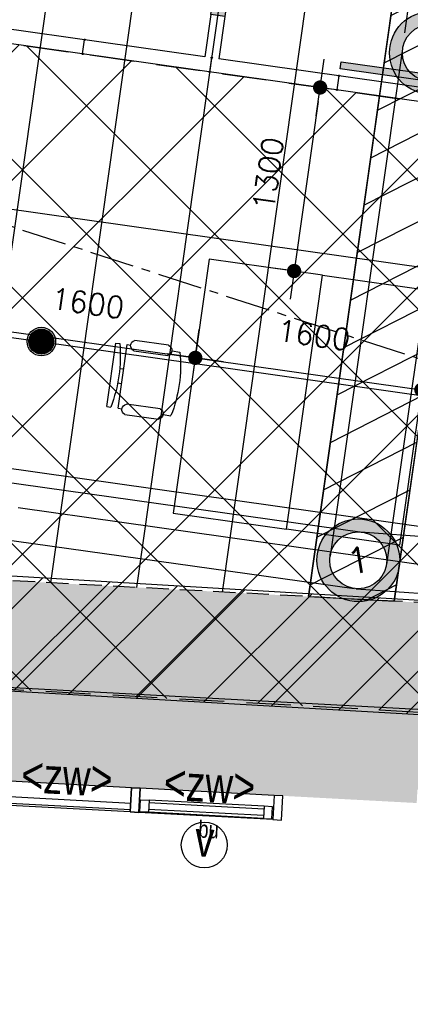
# Model space of a CAD drawing. Header units: millimetres. Extents: x -4106 to 114694, y -37499 to 54647.
# Tile 6 of 109: x 28315 to 31051, y 19017 to 25922. Entities that reach past the tile are written whole.
import ezdxf
from ezdxf.enums import TextEntityAlignment as Align

# ---------------------------------------------------------------- set-up
doc = ezdxf.new("R2010")
doc.units = ezdxf.units.MM
doc.header["$LTSCALE"] = 50
for name, pattern in [('B0301', [25, 12.5, -6.25, 0, -6.25]), ('B0702', [4.6875, 3.125, -1.5625]), ('XREF_05-werkset$0$B0702', [4.6875, 3.125, -1.5625]), ('XREF_STRAMIEN$0$B0201', [50, 31.25, -6.25, 6.25, -6.25])]:
    doc.linetypes.add(name, pattern=pattern)
for name, color, linetype in [('FOK_ BRANDSLANGHASPELS', 2, 'Continuous'), ('FOK_07_STRAMIEN', 13, 'B0301'), ('FOK_08---_MAATVOERING', 2, 'Continuous'), ('FOK_22_BINNENWANDEN', 2, 'Continuous'), ('FOK_22_BINNENWANDEN @ 1 VP1', 2, 'Continuous'), ('FOK_22_BINNENWANDEN @ 1 VP2', 2, 'Continuous'), ('FOK_22_BINNENWANDEN @ 1 VPModel', 2, 'Continuous'), ('FOK_82_LOS MEUBILAIR', 1, 'Continuous'), ('XREF_05-werkset$0$AI31----_BUITENKOZ', 242, 'Continuous'), ('XREF_05-werkset$0$AI31XH4-_ALUMINIUM', 242, 'Continuous'), ('XREF_05-werkset$0$AI32XI--_HOUT', 242, 'Continuous'), ('XREF_05-werkset$0$AL$1A---_ALGEMEEN', 7, 'Continuous'), ('XREF_05-werkset$0$AL31----_BUITENKOZ', 2, 'Continuous'), ('XREF_05-werkset$0$AL31XH4-_ALUMINIUM', 2, 'Continuous'), ('XREF_05-werkset$0$ALR3OR3-_OPPR30', 242, 'Continuous'), ('XREF_05-werkset$0$AT$1A---_ALGEMEEN', 7, 'Continuous'), ('XREF_05-werkset$0$AT$8A---_HULPLIJNEN', 241, 'Continuous'), ('XREF_05_PLAFOND$0$AA00VV4-_SOLID252', 254, 'Continuous'), ('XREF_05_PLAFOND$0$AA45----_PLAFONDAFW', 1, 'Continuous'), ('XREF_05_PLAFOND$0$AI45----_PLAFONDAFW', 2, 'Continuous'), ('XREF_05_Sprinkler installatie$0$verzonken sprinkler', 6, 'Continuous'), ('XREF_05_Sprinkler installatie$0$WL524---', 4, 'Continuous'), ('XREF_05_Sprinkler installatie$0$WL6516--', 4, 'Continuous'), ('XREF_05_Vloergoot installaties$0$EL6131--_VG', 3, 'Continuous'), ('XREF_05_Vloergoot installaties$0$EL6222--', 3, 'Continuous'), ('XREF_STRAMIEN$0$AL$7A---_STRAMIEN', 1, 'XREF_STRAMIEN$0$B0201')]:
    doc.layers.add(name, color=color, linetype=linetype)
doc.styles.add('FOK-DIM', font='romans.shx')
doc.styles.add('XREF_05-werkset$0$00_100', font='ABTPR.SHX', dxfattribs={"width": 0.8, "height": 120})
doc.styles.add('XREF_05-werkset$0$02_100', font='ABTPR.SHX', dxfattribs={"width": 0.8, "height": 250})
doc.styles.add('XREF_05_Sprinkler installatie$0$Standard', font='txt')
doc.styles.add('XREF_05_Vloergoot installaties$0$BURO-018', font='simplex.shx', dxfattribs={"height": 180})
doc.dimstyles.new('FOK-100', dxfattribs={"dimscale": 100, "dimtxt": 1.5, "dimasz": 1, "dimexe": 2, "dimexo": 0, "dimgap": 2, "dimtad": 1, "dimdec": 0, "dimzin": 11, "dimdsep": 46, "dimtxsty": 'FOK-DIM', "dimblk1": 'DOT', "dimblk2": 'DOT', "dimsah": 1, "dimcen": 2.5, "dimclrd": 256, "dimclre": 256, "dimclrt": 256, "dimadec": 0, "dimazin": 0, "dimtfac": 1, "dimtdec": 0, "dimtix": 1, "dimtmove": 2, "dimatfit": 3, "dimldrblk": 'DOT', "dimfxl": 2, "dimtolj": 1, "dimtzin": 0, "dimarcsym": 0})

# ---------------------------------------------------------------- blocks, each defined once
blk = doc.blocks.new('XREF_05-werkset$0$V-K-39-003X_B09145W02')
at = {"color": 0, "linetype": 'ByBlock'}
blk.add_lwpolyline([(60, 9), (60, -161), (0, -161), (0, 9)], close=True, dxfattribs=at)
blk = doc.blocks.new('XREF_05-werkset$0$V-K-39-003S_B09145W02')
at = {"color": 0, "linetype": 'ByBlock'}
blk.add_lwpolyline([(-60, 9), (-60, -161), (0, -161), (0, 9)], close=True, dxfattribs=at)
blk = doc.blocks.new('XREF_05-werkset$0$V-K-39-005X_B09145W02')
at = {"color": 0}
blk.add_lwpolyline([(67, 0), (67, -85), (0, -85), (0, 0)], close=True, dxfattribs=at)
blk = doc.blocks.new('XREF_05-werkset$0$V-K-39-005S_B09145W02')
at = {"color": 0}
blk.add_lwpolyline([(-67, 0), (-67, -85), (0, -85), (0, 0)], close=True, dxfattribs=at)
blk = doc.blocks.new('XREF_05-werkset$0$V-H-31-00JS_B09145W02')
at = {"layer": 'XREF_05-werkset$0$AI31XH4-_ALUMINIUM'}
for p, q in [((-60, 89.5), (-1000, 89.5)), ((-127, 9.5), (-933, 9.5)), ((-60, -80.5), (-1000, -80.5)), ((-127, -75.5), (-933, -75.5))]:
    blk.add_line(p, q, dxfattribs=at)
at = {"layer": 'XREF_05-werkset$0$AL$1A---_ALGEMEEN'}
blk.add_circle((-530, -284), 161, dxfattribs=at)
at = {"layer": 'XREF_05-werkset$0$AL31XH4-_ALUMINIUM'}
for p, q in [((-127, -10.5), (-933, -10.5)), ((-127, -55.5), (-933, -55.5))]:
    blk.add_line(p, q, dxfattribs=at)
for name, p in [('XREF_05-werkset$0$V-K-39-003X_B09145W02', (-1060, 80.5)), ('XREF_05-werkset$0$V-K-39-003S_B09145W02', (0, 80.5))]:
    blk.add_blockref(name, p, dxfattribs=at)
at = {"layer": 'XREF_05-werkset$0$AL31XH4-_ALUMINIUM', "xscale": 0.8955223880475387}
for name, p in [('XREF_05-werkset$0$V-K-39-005X_B09145W02', (-993, 9.5)), ('XREF_05-werkset$0$V-K-39-005S_B09145W02', (-67, 9.5))]:
    blk.add_blockref(name, p, dxfattribs=at)
at = {"layer": 'XREF_05-werkset$0$AT$1A---_ALGEMEEN', "color": 7, "style": 'XREF_05-werkset$0$02_100', "width": 0.8}
blk.add_text('v', height=250, dxfattribs=at).set_placement((-530, -241.4), align=Align.MIDDLE_CENTER)
at = {"layer": 'XREF_05-werkset$0$AT$8A---_HULPLIJNEN', "color": 1, "style": 'XREF_05-werkset$0$00_100', "width": 0.8}
blk.add_text('bu', height=120, dxfattribs=at).set_placement((-577.2, -233.8))
blk = doc.blocks.new('XREF_05-werkset$0$V-H-31-00KS_B09145W02')
at = {"layer": 'XREF_05-werkset$0$AI31----_BUITENKOZ'}
for p, q in [((-60, 89.5), (-1000, 89.5)), ((-60, -80.5), (-1000, -80.5))]:
    blk.add_line(p, q, dxfattribs=at)
at = {"layer": 'XREF_05-werkset$0$AL31----_BUITENKOZ'}
for p, q in [((-60, -20.5), (-1000, -20.5)), ((-60, -65.5), (-1000, -65.5))]:
    blk.add_line(p, q, dxfattribs=at)
for name, p in [('XREF_05-werkset$0$V-K-39-003X_B09145W02', (-1060, 80.5)), ('XREF_05-werkset$0$V-K-39-003S_B09145W02', (0, 80.5))]:
    blk.add_blockref(name, p, dxfattribs=at)
blk = doc.blocks.new('XREF_05-werkset$0$V-H-00-007_B09145W02')
at = {"layer": 'XREF_05-werkset$0$AT$1A---_ALGEMEEN', "color": 7, "style": 'XREF_05-werkset$0$02_100', "width": 0.8}
blk.add_text('<zw>', height=250, dxfattribs=at).set_placement((0, -165.4), align=Align.CENTER)
blk = doc.blocks.new('XREF_05-werkset')
at = {"layer": 'XREF_05-werkset$0$AI32XI--_HOUT'}
blk.add_lwpolyline([(31191.2, 21079.5), (22128, 21565.5), (24131.3, 36864.7), (96260.6, 36864.7), (87026.7, -28343), (68249.8, -22249.2)], dxfattribs=at)
at = {"layer": 'XREF_05-werkset$0$ALR3OR3-_OPPR30', "linetype": 'XREF_05-werkset$0$B0702'}
blk.add_lwpolyline([(60436.3, 20098.9), (31231.4, 21828.4), (22996.8, 22270), (24807, 36094.7), (95373.9, 36094.7), (86392.8, -27327.7), (68973.9, -21674.7), (69214.5, 10715.9, 0.399143)], format="xyb", close=True, dxfattribs=at)
for name, p, rotation in [('XREF_05-werkset$0$V-H-00-007_B09145W02', (28648.9, 20653.8), 356.9399999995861), ('XREF_05-werkset$0$V-H-00-007_B09145W02', (29647.5, 20600.4), 356.9399999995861), ('XREF_05-werkset$0$V-H-31-00KS_B09145W02', (29154.2, 20443.2), 356.9304614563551), ('XREF_05-werkset$0$V-H-31-00JS_B09145W02', (30152.8, 20389.6), 356.9304614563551)]:
    blk.add_blockref(name, p, dxfattribs=dict(rotation=rotation))
blk = doc.blocks.new('XREF_STRAMIEN')
at = {"layer": 'XREF_STRAMIEN$0$AL$7A---_STRAMIEN', "ltscale": 0.2}
blk.add_line((4081.1, 32318.5), (99881.1, 1228.2), dxfattribs=at)
blk = doc.blocks.new('XREF_05_PLAFOND')
at = {"layer": 'XREF_05_PLAFOND$0$AA00VV4-_SOLID252'}
h = blk.add_hatch(color=256, dxfattribs=at)
edge = h.paths.add_edge_path(flags=16)
edge.add_line((31231.4, 21828.4), (22996.8, 22270))
edge.add_line((22996.8, 22270), (24807, 36094.7))
edge.add_line((24807, 36094.7), (95373.9, 36094.7))
edge.add_line((95373.9, 36094.7), (86392.8, -27327.7))
edge.add_line((86392.8, -27327.7), (68973.9, -21674.7))
edge.add_line((68973.9, -21674.7), (69214.5, 10715.9))
edge.add_arc((59884.7, 10785.2), 9330, 359.57452, 446.61078)
edge.add_line((60436.3, 20098.9), (31231.4, 21828.4))
edge = h.paths.add_edge_path()
edge.add_line((31161.2, 20520.3), (31177.8, 20829.9))
edge.add_line((31177.8, 20829.9), (60377.7, 19100.6))
edge.add_arc((59884.7, 10785.2), 8330, -0.42547, 86.60747, ccw=False)
edge.add_line((68214.5, 10723.3), (67969.2, -22304.6))
edge.add_line((67969.2, -22304.6), (67939.7, -22395.7))
edge.add_line((67939.7, -22395.7), (87220.1, -28652.8))
edge.add_line((87220.1, -28652.8), (96531.3, 37099.7))
edge.add_line((96531.3, 37099.7), (23925.1, 37099.7))
edge.add_line((23925.1, 37099.7), (21807.3, 20926.8))
edge.add_line((21807.3, 20926.8), (31096.2, 20428.7))
edge.add_line((31096.2, 20428.7), (31101.3, 20523.5))
edge.add_line((31101.3, 20523.5), (31161.2, 20520.3))
at = {"layer": 'XREF_05_PLAFOND$0$AA45----_PLAFONDAFW'}
h = blk.add_hatch(dxfattribs=at)
h.set_pattern_fill('ANSI31', color=256, scale=2200, angle=342.02, style=0)
h.set_pattern_definition([(27.02, (0, 0), (-124.9329, 244.9832), [])])
h.paths.add_polyline_path([(30338.4, 21878.2), (30939.6, 21844.1), (32957.6, 36094.7), (32351.6, 36094.7)])
at = {"layer": 'XREF_05_PLAFOND$0$AI45----_PLAFONDAFW'}
h = blk.add_hatch(dxfattribs=at)
h.set_pattern_fill('_USER,_O', color=256, scale=600, angle=90, pattern_type=0)
h.set_pattern_definition([(81.94, (95233.5, 35104.6), (-594.073, 84.126), [])])
edge = h.paths.add_edge_path(flags=16)
edge.add_arc((41622.2, 26897.4), 5449.9, 0, 360)
h.paths.add_polyline_path([(49933.5, 30177.3), (51533.5, 30177.3), (51533.5, 27777.3), (49933.5, 27777.3)], flags=16)
edge = h.paths.add_edge_path(flags=16)
edge.add_arc((86127.3, 26613.5), 3800, 0, 360)
edge = h.paths.add_edge_path(flags=16)
edge.add_arc((74998.8, -10766.8), 5449.8, 0, 360)
edge = h.paths.add_edge_path()
edge.add_line((31231.4, 21828.4), (22996.8, 22270))
edge.add_line((22996.8, 22270), (24807, 36094.7))
edge.add_line((24807, 36094.7), (95373.9, 36094.7))
edge.add_line((95373.9, 36094.7), (86392.8, -27327.7))
edge.add_line((86392.8, -27327.7), (68973.9, -21674.7))
edge.add_line((68973.9, -21674.7), (69214.5, 10715.9))
edge.add_arc((59884.7, 10785.2), 9330, 359.57452, 446.61078)
edge.add_line((60436.3, 20098.9), (31231.4, 21828.4))
h = blk.add_hatch(dxfattribs=at)
h.set_pattern_fill('_USER,_O', color=256, scale=1800, pattern_type=0)
h.set_pattern_definition([(351.94, (95233.5, 35104.6), (252.378, 1782.22), [])])
edge = h.paths.add_edge_path(flags=16)
edge.add_arc((74998.8, -10766.8), 5449.8, 0, 360)
edge = h.paths.add_edge_path(flags=16)
edge.add_arc((41622.2, 26897.4), 5449.9, 0, 360)
h.paths.add_polyline_path([(49933.5, 30177.3), (51533.5, 30177.3), (51533.5, 27777.3), (49933.5, 27777.3)], flags=16)
edge = h.paths.add_edge_path(flags=16)
edge.add_arc((86127.3, 26613.5), 3800, 0, 360)
edge = h.paths.add_edge_path()
edge.add_line((31231.4, 21828.4), (22996.8, 22270))
edge.add_line((22996.8, 22270), (24807, 36094.7))
edge.add_line((24807, 36094.7), (95373.9, 36094.7))
edge.add_line((95373.9, 36094.7), (86392.8, -27327.7))
edge.add_line((86392.8, -27327.7), (68973.9, -21674.7))
edge.add_line((68973.9, -21674.7), (69214.5, 10715.9))
edge.add_arc((59884.7, 10785.2), 9330, 359.57452, 446.61078)
edge.add_line((60436.3, 20098.9), (31231.4, 21828.4))
at = {"layer": 'XREF_05_PLAFOND$0$AA45----_PLAFONDAFW'}
blk.add_lwpolyline([(30338.4, 21878.2), (30939.6, 21844.1), (32957.6, 36094.7), (32351.6, 36094.7)], close=True, dxfattribs=at)
blk = doc.blocks.new('XREF_05_Sprinkler installatie$0$SP-KOP02')
at = {"color": 0, "linetype": 'Continuous'}
for p, q in [((-0.875, -0.023), (0.023, 0.875)), ((-0.847, -0.219), (0.219, 0.847)), ((-0.843, 0.233), (-0.233, 0.843)), ((-0.786, -0.383), (0.383, 0.786)), ((-0.702, -0.523), (0.523, 0.702)), ((-0.595, -0.641), (0.641, 0.595)), ((-0.469, -0.739), (0.739, 0.469)), ((-0.32, -0.815), (0.815, 0.32)), ((-0.144, -0.863), (0.863, 0.144)), ((0.072, -0.872), (0.872, -0.072)), ((0.381, -0.788), (0.788, -0.381))]:
    blk.add_line(p, q, dxfattribs=at)
at = {"color": 0, "linetype": 'Continuous', "const_width": 0.875}
blk.add_lwpolyline([(-0.438, 0, 1), (0.438, 0, 1)], format="xyb", close=True, dxfattribs=at)
at = {"color": 0, "linetype": 'Continuous'}
for radius in [1, 0.875]:
    blk.add_circle((0, 0), radius, dxfattribs=at)
at = {"color": 0, "linetype": 'Continuous', "style": 'XREF_05_Sprinkler installatie$0$Standard', "flags": 1}
for tag, p in [('SP_MATCODE', (2, 2)), ('SP_TEMP', (2, -3)), ('SP_DOORL', (2, -5)), ('SP_KFACT', (2, -7)), ('SP_SPRHK', (2, -9)), ('SP_KLEP', (2, -11))]:
    blk.add_attdef(tag, p, '', height=1, dxfattribs=at)
blk = doc.blocks.new('XREF_05_Sprinkler installatie')
at = {"layer": 'XREF_05_Sprinkler installatie$0$verzonken sprinkler'}
h = blk.add_hatch(dxfattribs=at)
h.set_pattern_fill('JIS_WOOD', color=256, scale=500, style=0)
h.set_pattern_definition([(45, (3.27, -36464.7), (-250, 250), [])])
h.paths.add_polyline_path([(24807, 36094.7), (95373.9, 36094.7), (86392.8, -27327.1), (68969.3, -21673.2), (69211, 10225.9), (69061.7, 12468.4), (68691.3, 13866.6), (68340.9, 14727.8), (67609, 16018.5), (67276.1, 16479), (66137.8, 17709.9), (64799, 18713.9), (64109.1, 19104.2), (63010.1, 19573.8), (61837.8, 19908.5), (60551.6, 20091.3), (59092.5, 20179.1), (23005.1, 22333.3)], flags=16)
h.paths.add_polyline_path([(24131.3, 36864.7), (96541.6, 37108.7), (87227.5, -28664.7), (68230.9, -22243.1), (68457.4, 9789.2), (68440.3, 11431.8), (68331.7, 12290.1), (67835.2, 13662.2), (67691.2, 14032.7), (66838.9, 15594.2), (65842.1, 16784.9), (63693.8, 18333.6), (62337.4, 18876.6), (59567.3, 19359.3), (56813.6, 19563.8), (22128.1, 21566.8)])
for points in [[(24131.3, 36864.7), (96541.6, 37108.7), (87227.5, -28664.7), (68230.9, -22243.1), (68457.4, 9789.2), (68440.3, 11431.8), (68331.7, 12290.1), (67835.2, 13662.2), (67691.2, 14032.7), (66838.9, 15594.2), (65842.1, 16784.9), (63693.8, 18333.6), (62337.4, 18876.6), (59567.3, 19359.3), (56813.6, 19563.8), (22128.1, 21566.8)], [(24807, 36094.7), (95373.9, 36094.7), (86392.8, -27327.1), (68969.3, -21673.2), (69211, 10225.9), (69061.7, 12468.4), (68691.3, 13866.6), (68340.9, 14727.8), (67609, 16018.5), (67276.1, 16479), (66137.8, 17709.9), (64799, 18713.9), (64109.1, 19104.2), (63010.1, 19573.8), (61837.8, 19908.5), (60551.6, 20091.3), (59092.5, 20179.1), (23005.1, 22333.3)]]:
    blk.add_lwpolyline(points, close=True, dxfattribs=at)
at = {"layer": 'XREF_05_Sprinkler installatie$0$WL524---'}
for p, q in [((22895.9, 24452.4), (32002.8, 23162.8)), ((31297.8, 22074.3), (28305.1, 22498.1))]:
    blk.add_line(p, q, dxfattribs=at)
at = {"layer": 'XREF_05_Sprinkler installatie$0$WL6516--', "xscale": 99.9999999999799, "yscale": 100, "zscale": 100, "rotation": 7.589429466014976}
blk.add_blockref('XREF_05_Sprinkler installatie$0$SP-KOP02', (28466.8, 23665.2), dxfattribs=at)
blk = doc.blocks.new('XREF_05_Vloergoot installaties$0$E00415')
at = {"linetype": 'Continuous'}
h = blk.add_hatch(color=0, dxfattribs=at)
edge = h.paths.add_edge_path()
edge.add_arc((0, 0), 2.9, 0, 360)
edge = h.paths.add_edge_path(flags=16)
edge.add_arc((0, 0), 2, 0, 360)
at = {"color": 0, "linetype": 'Continuous'}
for radius in [2.9, 2]:
    blk.add_circle((0, 0), radius, dxfattribs=at)
at = {"color": 0, "linetype": 'Continuous', "style": 'XREF_05_Vloergoot installaties$0$BURO-018'}
for tag, p in [('E_GKAST', (0, 8)), ('E_GROEP', (0, 5)), ('E_SGROEP', (4.5, 5))]:
    blk.add_attdef(tag, text='', height=1.8, dxfattribs=at).set_placement(p, align=Align.MIDDLE)
at = {"color": 0, "linetype": 'Continuous', "style": 'XREF_05_Vloergoot installaties$0$BURO-018', "flags": 1}
for tag, p in [('E_VERMCODE', (13, 5)), ('E_MATCODE', (0, 0))]:
    blk.add_attdef(tag, text='', height=1.8, dxfattribs=at).set_placement(p, align=Align.MIDDLE)
blk = doc.blocks.new('XREF_05_Vloergoot installaties')
at = {"layer": 'XREF_05_Vloergoot installaties$0$EL6131--_VG'}
for p, q in [((31013.6, 25829.7), (32029.2, 33044.5)), ((30997.8, 25717.9), (30489, 22159.3)), ((31393.8, 25661.3), (30885, 22102.7)), ((24752.5, 23165.3), (30714.8, 22329.1)), ((24696.9, 22769.1), (30659.2, 21932.9)), ((30701.4, 22330.5), (39751.2, 21679.2)), ((30672.7, 21931.5), (39722.5, 21280.2))]:
    blk.add_line(p, q, dxfattribs=at)
at = {"layer": 'XREF_05_Vloergoot installaties$0$EL6222--'}
ref = blk.add_blockref('XREF_05_Vloergoot installaties$0$E00415', (31195.8, 25689.6), dxfattribs=dict(at, xscale=100.000000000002, yscale=100, zscale=100, rotation=351.5354125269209))
ref.add_attrib('E_GROEP', '1', dxfattribs={"layer": '0', "color": 1, "linetype": 'Continuous', "height": 180, "rotation": 9.51131, "style": 'XREF_05_Vloergoot installaties$0$BURO-018'}).set_placement((31195.8, 25689.6), align=Align.MIDDLE)
ref = blk.add_blockref('XREF_05_Vloergoot installaties$0$E00415', (30687, 22131), dxfattribs=dict(at, xscale=100.000000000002, yscale=100, zscale=100, rotation=351.5354125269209))
ref.add_attrib('E_GROEP', '1', dxfattribs={"layer": '0', "color": 1, "linetype": 'Continuous', "height": 180, "rotation": 9.51131, "style": 'XREF_05_Vloergoot installaties$0$BURO-018'}).set_placement((30687, 22131), align=Align.MIDDLE)
blk = doc.blocks.new('WP 1600-800')
at = {"linetype": 'Continuous'}
for p, q in [((569, 1600.1), (595.5, 1600.1)), ((569, 1600.1), (569, 1149.6)), ((648.5, 1600.1), (675, 1600.1)), ((648.5, 1600.1), (648.5, 1149.6)), ((701.5, 1636.1), (940, 1636.1)), ((966.5, 1600.1), (1022, 1600.1)), ((940, 1564.1), (701.5, 1564.1)), ((648.5, 1427.8), (620.3, 1427.8)), ((620.9, 1321.8), (648.5, 1321.8)), ((701.5, 1185.6), (940, 1185.6)), ((569, 1149.6), (595.5, 1149.6)), ((648.5, 1149.6), (675, 1149.6)), ((935.6, 1113), (697.1, 1113)), ((966.5, 1149.6), (1022, 1149.6))]:
    blk.add_line(p, q, dxfattribs=at)
blk.add_lwpolyline([(1133.9, 2274.8), (1933.9, 2274.8), (1933.9, 474.8), (1133.9, 474.8)], close=True)
for centre, radius, start, end in [((-348.6, 1374.8), 970.6, 346.5803, 13.4197), ((712.7, 1600.1), 37.7, 107.28561, 252.71439), ((928.8, 1600.1), 37.7, 287.28561, 72.71439), ((77.9, 1374.8), 970.6, 346.5803, 13.4197), ((710.9, 1148.6), 38.2, 104.35438, 248.70731), ((926.1, 1150), 38.2, 284.35438, 68.70731)]:
    blk.add_arc(centre, radius, start, end, dxfattribs=at)
blk = doc.blocks.new('*U556')
at = {"layer": 'FOK_22_BINNENWANDEN @ 1 VP1'}
blk.add_hatch(color=256, dxfattribs=at).paths.add_polyline_path([(532.8, 3776.5), (631.8, 3762.5), (141.1, 297), (42.1, 311.1)])
at = {"layer": 'FOK_22_BINNENWANDEN @ 1 VP2'}
blk.add_hatch(color=256, dxfattribs=at).paths.add_polyline_path([(532.8, 3776.5), (631.8, 3762.5), (141.1, 297), (42.1, 311.1)])
at = {"layer": 'FOK_22_BINNENWANDEN @ 1 VPModel'}
blk.add_hatch(color=256, dxfattribs=at).paths.add_polyline_path([(532.8, 3776.5), (631.8, 3762.5), (141.1, 297), (42.1, 311.1)])
blk = doc.blocks.new('A$C70436BE2')
at = {"layer": 'FOK_22_BINNENWANDEN'}
for points in [[(532.8, 3776.5), (574.9, 4073.5)], [(631.8, 3762.5), (673.9, 4059.5)], [(42.1, 311.1), (0, 14)], [(141.1, 297), (99, 0)]]:
    blk.add_lwpolyline(points, dxfattribs=at)
blk.add_lwpolyline([(532.8, 3776.5), (631.8, 3762.5), (141.1, 297), (42.1, 311.1)], close=True, dxfattribs=at)
blk.add_blockref('*U556', (0, 0), dxfattribs=at)
blk = doc.blocks.new('A$C094F4788')
at = {"layer": 'Defpoints'}
blk.add_lwpolyline([(5, 19), (104, 5)], dxfattribs=at)
blk.add_point((5, 19), dxfattribs=at)
at = {"layer": 'Defpoints', "color": 5}
for p in [(5, 19), (104, 5)]:
    blk.add_point(p, dxfattribs=at)
at = {"layer": 'FOK_22_BINNENWANDEN', "color": 5}
for centre in [(5, 19), (104, 5)]:
    blk.add_circle(centre, 5, dxfattribs=at)
blk = doc.blocks.new('A$C4D8164B4')
at = {"layer": 'FOK_ BRANDSLANGHASPELS', "color": 2}
blk.add_circle((20000, 20000), 20000, dxfattribs=at)
blk = doc.blocks.new('DOT')
at = {"color": 0}
blk.add_line((-2, 0), (2, 0), dxfattribs=at)
at = {"color": 0, "const_width": 0.5}
blk.add_lwpolyline([(-0.25, 0, 1), (0.25, 0, 1)], format="xyb", close=True, dxfattribs=at)
blk = doc.blocks.new('*D123')
at = {"layer": 'Defpoints', "color": 0}
for p in [(27961, 23775), (29545.2, 23550.7), (29545.2, 23550.7)]:
    blk.add_point(p, dxfattribs=at)
at = {"layer": 'FOK_08---_MAATVOERING', "lineweight": -2}
for p, q in [((27961, 23775), (27989, 23973)), ((28060, 23761), (29446.1, 23564.7)), ((29545.2, 23550.7), (29517.1, 23352.6))]:
    blk.add_line(p, q, dxfattribs=at)
at = {"layer": 'FOK_08---_MAATVOERING', "lineweight": -2, "xscale": 100, "yscale": 100, "zscale": 100}
for p, rotation in [((27961, 23775), 171.9399999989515), ((29545.2, 23550.7), 351.9399999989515)]:
    blk.add_blockref('DOT', p, dxfattribs=dict(at, rotation=rotation))
at = {"layer": 'FOK_08---_MAATVOERING', "insert": (28791.6, 23935.1), "char_height": 150, "attachment_point": 5, "rotation": 351.94, "style": 'FOK-DIM'}
blk.add_mtext('\\A1;1600', dxfattribs=at)
blk = doc.blocks.new('*D124')
at = {"layer": 'Defpoints', "color": 0}
for p in [(29545.2, 23550.7), (31129.3, 23326.3), (31129.3, 23326.3)]:
    blk.add_point(p, dxfattribs=at)
at = {"layer": 'FOK_08---_MAATVOERING', "lineweight": -2}
for p, q in [((29545.2, 23550.7), (29573.2, 23748.7)), ((29644.2, 23536.6), (31030.3, 23340.3)), ((31129.3, 23326.3), (31101.3, 23128.3))]:
    blk.add_line(p, q, dxfattribs=at)
at = {"layer": 'FOK_08---_MAATVOERING', "lineweight": -2, "xscale": 100, "yscale": 100, "zscale": 100}
for p, rotation in [((29545.2, 23550.7), 171.9399999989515), ((31129.3, 23326.3), 351.9399999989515)]:
    blk.add_blockref('DOT', p, dxfattribs=dict(at, rotation=rotation))
at = {"layer": 'FOK_08---_MAATVOERING', "insert": (30375.8, 23710.8), "char_height": 150, "attachment_point": 5, "rotation": 351.94, "style": 'FOK-DIM'}
blk.add_mtext('\\A1;1600', dxfattribs=at)
blk = doc.blocks.new('*D127')
at = {"layer": 'Defpoints', "color": 0}
for p in [(30419.6, 25446.8), (30237.4, 24159.6), (30265.4, 24155.6)]:
    blk.add_point(p, dxfattribs=at)
at = {"layer": 'FOK_08---_MAATVOERING', "lineweight": -2}
for p, q in [((30419.6, 25446.8), (30221.6, 25474.8)), ((30405.6, 25347.8), (30251.4, 24258.6)), ((30265.4, 24155.6), (30039.3, 24187.7))]:
    blk.add_line(p, q, dxfattribs=at)
at = {"layer": 'FOK_08---_MAATVOERING', "lineweight": -2, "xscale": 100, "yscale": 100, "zscale": 100}
for p, rotation in [((30419.6, 25446.8), 81.93999999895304), ((30237.4, 24159.6), 261.9399999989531)]:
    blk.add_blockref('DOT', p, dxfattribs=dict(at, rotation=rotation))
at = {"layer": 'FOK_08---_MAATVOERING', "insert": (30056.2, 24841.8), "char_height": 150, "attachment_point": 5, "rotation": 81.94, "style": 'FOK-DIM'}
blk.add_mtext('\\A1;1300', dxfattribs=at)

msp = doc.modelspace()

# ---------------------------------------------------------------- hatches: boundary and pattern name
at = {"layer": 'FOK_08---_MAATVOERING'}
h = msp.add_hatch(dxfattribs=at)
h.set_pattern_fill('ANSI37', color=254, scale=200, angle=180, style=0)
h.set_pattern_definition([(225, (59764.1, 56299.3), (449.013, -449.013), []), (315, (59764.1, 56299.3), (449.013, 449.013), [])])
h.paths.add_polyline_path([(22774.6, 26529.4), (37241, 24480.8), (36767.3, 20749), (22128, 21565.5)])
at = {"layer": 'FOK_22_BINNENWANDEN'}
msp.add_hatch(color=252, dxfattribs=at).paths.add_polyline_path([(30566, 25628), (32348.2, 25375.7), (32341.2, 25326.2), (30559, 25578.5)])

# ---------------------------------------------------------------- linework, layer by layer
at = {"layer": 'FOK_08---_MAATVOERING', "color": 13, "linetype": 'B0702', "ltscale": 2}
msp.add_lwpolyline([(22774.6, 26529.4), (37241, 24480.8), (36767.3, 20749), (22128, 21565.5)], close=True, dxfattribs=at)
at = {"layer": 'FOK_22_BINNENWANDEN'}
for p, q in [((33260.8, 25044.4), (23539.7, 26421)), ((29611.3, 25662.2), (26740, 26068.8)), ((33175.8, 25157.5), (29710.3, 25648.2))]:
    msp.add_line(p, q, dxfattribs=at)
at = {"layer": 'FOK_22_BINNENWANDEN', "color": 13}
msp.add_lwpolyline([(30566, 25628), (32348.2, 25375.7), (32341.2, 25326.2), (30559, 25578.5)], close=True, dxfattribs=at)

# ---------------------------------------------------------------- block references
for name in ['XREF_05_PLAFOND', 'XREF_05_Sprinkler installatie', 'XREF_05_Vloergoot installaties']:
    msp.add_blockref(name, (0, 0))
at = {"layer": 'FOK_ BRANDSLANGHASPELS'}
msp.add_blockref('A$C4D8164B4', (17457.6, 14646.8), dxfattribs=at)
at = {"layer": 'FOK_07_STRAMIEN'}
msp.add_blockref('XREF_STRAMIEN', (0, 0), dxfattribs=at)
at = {"layer": 'FOK_22_BINNENWANDEN'}
for name, p in [('XREF_05-werkset', (0, 0)), ('A$C70436BE2', (29611.3, 25648.2))]:
    msp.add_blockref(name, p, dxfattribs=at)
at = {"layer": 'FOK_22_BINNENWANDEN', "rotation": 90}
for p in [(28774.7, 25677.4), (29665.8, 25551.2), (30556.9, 25425)]:
    msp.add_blockref('A$C094F4788', p, dxfattribs=at)
at = {"layer": 'FOK_82_LOS MEUBILAIR', "xscale": -1, "rotation": 171.9400000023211}
msp.add_blockref('WP 1600-800', (28587.2, 24872.9), dxfattribs=at)
at = {"layer": 'FOK_82_LOS MEUBILAIR', "rotation": 171.9400000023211}
msp.add_blockref('WP 1600-800', (32416.8, 24330.6), dxfattribs=at)

# ---------------------------------------------------------------- dimensions: what is measured, and where the dimension line sits
at = {"layer": 'FOK_08---_MAATVOERING'}
for base, p1, p2, angle, picture, middle in [((30237.4, 24159.6), (30419.6, 25446.8), (30265.4, 24155.6), 81.94, '*D127', (30056.2, 24841.8)), ((29545.2, 23550.7), (27961, 23775), (29545.2, 23550.7), 171.94, '*D123', (28791.6, 23935.1)), ((31129.3, 23326.3), (29545.2, 23550.7), (31129.3, 23326.3), 171.94, '*D124', (30375.8, 23710.8))]:
    dim = msp.add_linear_dim(base=base, p1=p1, p2=p2, angle=angle, dimstyle='FOK-100', dxfattribs=at)
    dim.commit()
    dim.dimension.update_dxf_attribs({"geometry": picture, "text_midpoint": middle})

doc.saveas('drawing.dxf')
